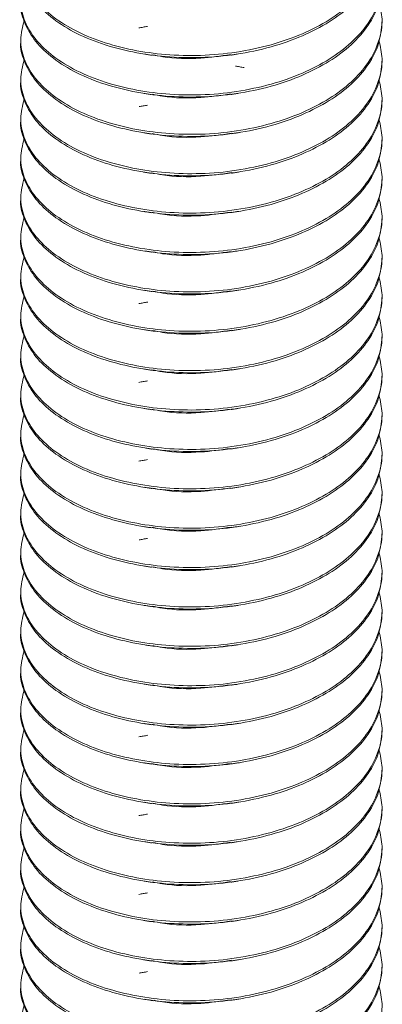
# Model space of a CAD drawing. Header units: millimetres. Extents: x 0 to 420, y 0 to 297.
# Tile 12 of 14: x 211.31 to 217.33, y 148.26 to 164.59. Entities that reach past the tile are written whole.
import ezdxf

# ---------------------------------------------------------------- set-up
doc = ezdxf.new("R2010")
doc.units = ezdxf.units.MM

msp = doc.modelspace()

# ---------------------------------------------------------------- linework, layer by layer
at = {"color": 7, "linetype": 'Continuous', "lineweight": 15}
for p, q in [((217.327, 164.559), (217.327, 164.593)), ((211.327, 164.266), (211.327, 164.232)), ((217.327, 163.905), (217.327, 163.94)), ((211.327, 163.613), (211.327, 163.579)), ((217.327, 163.252), (217.327, 163.287)), ((211.327, 162.96), (211.327, 162.925)), ((217.327, 162.599), (217.327, 162.633)), ((211.327, 162.307), (211.327, 162.272)), ((217.327, 161.946), (217.327, 161.98)), ((211.327, 161.653), (211.327, 161.619)), ((217.327, 161.292), (217.327, 161.327)), ((211.327, 161), (211.327, 160.966)), ((217.327, 160.639), (217.327, 160.674)), ((211.327, 160.347), (211.327, 160.313)), ((217.327, 159.986), (217.327, 160.02)), ((211.327, 159.694), (211.327, 159.659)), ((217.327, 159.333), (217.327, 159.367)), ((211.327, 159.041), (211.327, 159.006)), ((217.327, 158.679), (217.327, 158.714)), ((211.327, 158.387), (211.327, 158.353)), ((217.327, 158.026), (217.327, 158.061)), ((211.327, 157.734), (211.327, 157.7)), ((217.327, 157.373), (217.327, 157.407)), ((211.327, 157.081), (211.327, 157.046)), ((217.327, 156.72), (217.327, 156.754)), ((211.327, 156.428), (211.327, 156.393)), ((217.327, 156.067), (217.327, 156.101)), ((211.327, 155.774), (211.327, 155.74)), ((217.327, 155.413), (217.327, 155.448)), ((211.327, 155.121), (211.327, 155.087)), ((217.327, 154.76), (217.327, 154.795)), ((211.327, 154.468), (211.327, 154.433)), ((217.327, 154.107), (217.327, 154.141)), ((211.327, 153.815), (211.327, 153.78)), ((217.327, 153.454), (217.327, 153.488)), ((211.327, 153.161), (211.327, 153.127)), ((217.327, 152.8), (217.327, 152.835)), ((211.327, 152.508), (211.327, 152.474)), ((217.327, 152.147), (217.327, 152.182)), ((211.327, 151.855), (211.327, 151.82)), ((217.327, 151.494), (217.327, 151.528)), ((211.327, 151.202), (211.327, 151.167)), ((217.327, 150.841), (217.327, 150.875)), ((211.327, 150.549), (211.327, 150.514)), ((217.327, 150.187), (217.327, 150.222)), ((211.327, 149.895), (211.327, 149.861)), ((217.327, 149.534), (217.327, 149.569)), ((211.327, 149.242), (211.327, 149.208)), ((217.327, 148.881), (217.327, 148.915)), ((211.327, 148.589), (211.327, 148.554))]:
    msp.add_line(p, q, dxfattribs=at)
for points, knots in [([(217.277, 166.206), (217.3, 166.107), (217.351, 165.887), (217.288, 165.54), (217.116, 165.187), (216.833, 164.864), (216.462, 164.585), (216.011, 164.351), (215.489, 164.168), (214.913, 164.045), (214.319, 163.991), (213.735, 164.005), (213.177, 164.085), (212.656, 164.223), (212.192, 164.421), (211.812, 164.667), (211.536, 164.947), (211.369, 165.251), (211.303, 165.568), (211.357, 165.779), (211.384, 165.885)], [0, 0, 0, 0, 0.0467771, 0.1036968, 0.160998, 0.2175411, 0.2722735, 0.3270059, 0.3835489, 0.4408502, 0.4977698, 0.5532124, 0.6074375, 0.6634861, 0.7206596, 0.7778331, 0.8338817, 0.8881067, 0.9435493, 1, 1, 1, 1]), ([(217.326, 165.865), (217.316, 165.746), (217.294, 165.503), (217.114, 165.152), (216.834, 164.829), (216.462, 164.55), (216.011, 164.317), (215.489, 164.133), (214.913, 164.01), (214.319, 163.956), (213.735, 163.971), (213.177, 164.05), (212.656, 164.189), (212.192, 164.386), (211.813, 164.633), (211.534, 164.913), (211.376, 165.217), (211.309, 165.429), (211.328, 165.536), (211.329, 165.538)], [0, 0, 0, 0, 0.062023, 0.125921, 0.188973, 0.250005, 0.311038, 0.37409, 0.437987, 0.501458, 0.563283, 0.62375, 0.68625, 0.750005, 0.81376, 0.87626, 0.936727, 0.998552, 1, 1, 1, 1]), ([(217.277, 165.553), (217.3, 165.454), (217.351, 165.234), (217.288, 164.887), (217.116, 164.533), (216.833, 164.211), (216.462, 163.932), (216.011, 163.698), (215.489, 163.514), (214.913, 163.392), (214.319, 163.337), (213.735, 163.352), (213.177, 163.431), (212.656, 163.57), (212.192, 163.768), (211.812, 164.014), (211.536, 164.294), (211.369, 164.598), (211.303, 164.915), (211.357, 165.125), (211.384, 165.231)], [0, 0, 0, 0, 0.046777, 0.103697, 0.160998, 0.217541, 0.272273, 0.327006, 0.383549, 0.44085, 0.49777, 0.553212, 0.607437, 0.663486, 0.72066, 0.777833, 0.833882, 0.888107, 0.943549, 1, 1, 1, 1]), ([(217.326, 165.212), (217.316, 165.092), (217.294, 164.85), (217.114, 164.499), (216.834, 164.176), (216.462, 163.897), (216.011, 163.664), (215.489, 163.48), (214.913, 163.357), (214.319, 163.303), (213.735, 163.317), (213.177, 163.397), (212.656, 163.535), (212.192, 163.733), (211.813, 163.98), (211.534, 164.26), (211.376, 164.563), (211.309, 164.776), (211.328, 164.883), (211.329, 164.885)], [0, 0, 0, 0, 0.062023, 0.125921, 0.188973, 0.250005, 0.311038, 0.37409, 0.437987, 0.501458, 0.563283, 0.62375, 0.68625, 0.750005, 0.81376, 0.87626, 0.936727, 0.998552, 1, 1, 1, 1]), ([(217.277, 164.9), (217.3, 164.801), (217.351, 164.581), (217.288, 164.234), (217.116, 163.88), (216.833, 163.557), (216.462, 163.278), (216.011, 163.045), (215.489, 162.861), (214.913, 162.738), (214.319, 162.684), (213.735, 162.699), (213.177, 162.778), (212.656, 162.917), (212.192, 163.114), (211.812, 163.361), (211.536, 163.641), (211.369, 163.945), (211.303, 164.262), (211.357, 164.472), (211.384, 164.578)], [0, 0, 0, 0, 0.046777, 0.103697, 0.160998, 0.217541, 0.272273, 0.327006, 0.383549, 0.44085, 0.49777, 0.553212, 0.607437, 0.663486, 0.72066, 0.777833, 0.833882, 0.888107, 0.943549, 1, 1, 1, 1]), ([(217.326, 164.559), (217.316, 164.439), (217.294, 164.197), (217.114, 163.845), (216.834, 163.523), (216.462, 163.244), (216.011, 163.01), (215.489, 162.827), (214.913, 162.704), (214.319, 162.65), (213.735, 162.664), (213.177, 162.744), (212.656, 162.882), (212.192, 163.08), (211.813, 163.326), (211.534, 163.607), (211.376, 163.91), (211.309, 164.122), (211.328, 164.229), (211.329, 164.232)], [0, 0, 0, 0, 0.062023, 0.125921, 0.188973, 0.250005, 0.311038, 0.37409, 0.437987, 0.501458, 0.563283, 0.62375, 0.68625, 0.750005, 0.81376, 0.87626, 0.936727, 0.998552, 1, 1, 1, 1]), ([(213.433, 164.483), (213.409, 164.479), (213.359, 164.47), (213.313, 164.462), (213.29, 164.458)], [0, 0, 0, 0, 0.499901, 1, 1, 1, 1]), ([(217.277, 164.247), (217.3, 164.147), (217.351, 163.927), (217.288, 163.58), (217.116, 163.227), (216.833, 162.904), (216.462, 162.625), (216.011, 162.392), (215.489, 162.208), (214.913, 162.085), (214.319, 162.031), (213.735, 162.046), (213.177, 162.125), (212.656, 162.264), (212.192, 162.461), (211.812, 162.708), (211.536, 162.988), (211.369, 163.292), (211.303, 163.608), (211.357, 163.819), (211.384, 163.925)], [0, 0, 0, 0, 0.046777, 0.103697, 0.160998, 0.217541, 0.272273, 0.327006, 0.383549, 0.44085, 0.49777, 0.553212, 0.607437, 0.663486, 0.72066, 0.777833, 0.833882, 0.888107, 0.943549, 1, 1, 1, 1]), ([(213.387, 164.023), (213.408, 164.02), (213.451, 164.013), (213.491, 164.007), (213.512, 164.003)], [0, 0, 0, 0, 0.484156, 1, 1, 1, 1]), ([(214.813, 164.015), (214.648, 163.992), (214.274, 163.938), (213.823, 163.948), (213.574, 164), (213.519, 164.012)], [0, 0, 0, 0, 0.3803326, 0.8642864, 1, 1, 1, 1]), ([(214.814, 164.006), (214.834, 164.009), (214.874, 164.016), (214.917, 164.023), (214.938, 164.026)], [0, 0, 0, 0, 0.499974, 1, 1, 1, 1]), ([(217.326, 163.905), (217.316, 163.786), (217.294, 163.543), (217.114, 163.192), (216.834, 162.87), (216.462, 162.591), (216.011, 162.357), (215.489, 162.173), (214.913, 162.051), (214.319, 161.997), (213.735, 162.011), (213.177, 162.09), (212.656, 162.229), (212.192, 162.427), (211.813, 162.673), (211.534, 162.953), (211.376, 163.257), (211.309, 163.469), (211.328, 163.576), (211.329, 163.579)], [0, 0, 0, 0, 0.0620235, 0.1259208, 0.1889725, 0.2500052, 0.3110378, 0.3740896, 0.4379868, 0.5014585, 0.5632831, 0.62375, 0.6862504, 0.7500052, 0.8137599, 0.8762603, 0.9367272, 0.9985518, 1, 1, 1, 1]), ([(215.038, 163.8), (215.013, 163.804), (214.964, 163.813), (214.917, 163.821), (214.894, 163.825)], [0, 0, 0, 0, 0.500033, 1, 1, 1, 1]), ([(217.277, 163.594), (217.3, 163.494), (217.351, 163.274), (217.288, 162.927), (217.116, 162.574), (216.833, 162.251), (216.462, 161.972), (216.011, 161.738), (215.489, 161.555), (214.913, 161.432), (214.319, 161.378), (213.735, 161.392), (213.177, 161.472), (212.656, 161.61), (212.192, 161.808), (211.812, 162.054), (211.536, 162.335), (211.369, 162.638), (211.303, 162.955), (211.357, 163.166), (211.384, 163.272)], [0, 0, 0, 0, 0.046777, 0.103697, 0.160998, 0.217541, 0.272273, 0.327006, 0.383549, 0.44085, 0.49777, 0.553212, 0.607437, 0.663486, 0.72066, 0.777833, 0.833882, 0.888107, 0.943549, 1, 1, 1, 1]), ([(213.376, 163.372), (213.398, 163.368), (213.441, 163.361), (213.488, 163.354), (213.511, 163.35)], [0, 0, 0, 0, 0.500062, 1, 1, 1, 1]), ([(214.813, 163.362), (214.648, 163.339), (214.274, 163.285), (213.823, 163.295), (213.573, 163.347), (213.518, 163.359)], [0, 0, 0, 0, 0.380174, 0.863598, 1, 1, 1, 1]), ([(214.814, 163.353), (214.836, 163.356), (214.879, 163.363), (214.926, 163.371), (214.949, 163.375)], [0, 0, 0, 0, 0.499944, 1, 1, 1, 1]), ([(217.326, 163.252), (217.316, 163.133), (217.294, 162.89), (217.114, 162.539), (216.834, 162.216), (216.462, 161.937), (216.011, 161.704), (215.489, 161.52), (214.913, 161.397), (214.319, 161.343), (213.735, 161.358), (213.177, 161.437), (212.656, 161.576), (212.192, 161.773), (211.813, 162.02), (211.534, 162.3), (211.376, 162.604), (211.309, 162.816), (211.328, 162.923), (211.329, 162.925)], [0, 0, 0, 0, 0.062023, 0.125921, 0.188973, 0.250005, 0.311038, 0.37409, 0.437987, 0.501458, 0.563283, 0.62375, 0.68625, 0.750005, 0.81376, 0.87626, 0.936727, 0.998552, 1, 1, 1, 1]), ([(213.433, 163.177), (213.409, 163.172), (213.36, 163.164), (213.315, 163.156), (213.292, 163.152)], [0, 0, 0, 0, 0.499894, 1, 1, 1, 1]), ([(217.277, 162.94), (217.3, 162.841), (217.351, 162.621), (217.288, 162.274), (217.116, 161.92), (216.833, 161.598), (216.462, 161.319), (216.011, 161.085), (215.489, 160.901), (214.913, 160.779), (214.319, 160.725), (213.735, 160.739), (213.177, 160.818), (212.656, 160.957), (212.192, 161.155), (211.812, 161.401), (211.536, 161.681), (211.369, 161.985), (211.303, 162.302), (211.357, 162.512), (211.384, 162.618)], [0, 0, 0, 0, 0.046777, 0.103697, 0.160998, 0.217541, 0.272273, 0.327006, 0.383549, 0.44085, 0.49777, 0.553212, 0.607437, 0.663486, 0.72066, 0.777833, 0.833882, 0.888107, 0.943549, 1, 1, 1, 1]), ([(213.369, 162.72), (213.391, 162.716), (213.434, 162.709), (213.48, 162.702), (213.503, 162.698)], [0, 0, 0, 0, 0.50007, 1, 1, 1, 1]), ([(214.824, 162.71), (214.656, 162.686), (214.278, 162.632), (213.82, 162.642), (213.568, 162.695), (213.511, 162.707)], [0, 0, 0, 0, 0.383022, 0.85957, 1, 1, 1, 1]), ([(214.825, 162.701), (214.847, 162.705), (214.89, 162.712), (214.935, 162.719), (214.958, 162.723)], [0, 0, 0, 0, 0.499955, 1, 1, 1, 1]), ([(217.326, 162.599), (217.316, 162.479), (217.294, 162.237), (217.114, 161.886), (216.834, 161.563), (216.462, 161.284), (216.011, 161.051), (215.489, 160.867), (214.913, 160.744), (214.319, 160.69), (213.735, 160.705), (213.177, 160.784), (212.656, 160.923), (212.192, 161.12), (211.813, 161.367), (211.534, 161.647), (211.376, 161.95), (211.309, 162.163), (211.328, 162.27), (211.329, 162.272)], [0, 0, 0, 0, 0.0620235, 0.1259208, 0.1889725, 0.2500052, 0.3110378, 0.3740896, 0.4379868, 0.5014585, 0.5632831, 0.62375, 0.6862504, 0.7500052, 0.8137599, 0.8762603, 0.9367272, 0.9985518, 1, 1, 1, 1]), ([(217.277, 162.287), (217.3, 162.188), (217.351, 161.968), (217.288, 161.621), (217.116, 161.267), (216.833, 160.944), (216.462, 160.665), (216.011, 160.432), (215.489, 160.248), (214.913, 160.125), (214.319, 160.071), (213.735, 160.086), (213.177, 160.165), (212.656, 160.304), (212.192, 160.501), (211.812, 160.748), (211.536, 161.028), (211.369, 161.332), (211.303, 161.649), (211.357, 161.859), (211.384, 161.965)], [0, 0, 0, 0, 0.046777, 0.103697, 0.160998, 0.217541, 0.272273, 0.327006, 0.383549, 0.44085, 0.49777, 0.553212, 0.607437, 0.663486, 0.72066, 0.777833, 0.833882, 0.888107, 0.943549, 1, 1, 1, 1]), ([(213.367, 162.067), (213.388, 162.064), (213.431, 162.057), (213.476, 162.049), (213.499, 162.046)], [0, 0, 0, 0, 0.500081, 1, 1, 1, 1]), ([(214.826, 162.057), (214.657, 162.033), (214.279, 161.978), (213.819, 161.989), (213.565, 162.042), (213.507, 162.054)], [0, 0, 0, 0, 0.38283, 0.857012, 1, 1, 1, 1]), ([(214.827, 162.048), (214.848, 162.052), (214.891, 162.059), (214.936, 162.066), (214.958, 162.07)], [0, 0, 0, 0, 0.499963, 1, 1, 1, 1]), ([(217.326, 161.946), (217.316, 161.826), (217.294, 161.584), (217.114, 161.233), (216.834, 160.91), (216.462, 160.631), (216.011, 160.397), (215.489, 160.214), (214.913, 160.091), (214.319, 160.037), (213.735, 160.051), (213.177, 160.131), (212.656, 160.269), (212.192, 160.467), (211.813, 160.713), (211.534, 160.994), (211.376, 161.297), (211.309, 161.51), (211.328, 161.616), (211.329, 161.619)], [0, 0, 0, 0, 0.062023, 0.125921, 0.188973, 0.250005, 0.311038, 0.37409, 0.437987, 0.501458, 0.563283, 0.62375, 0.68625, 0.750005, 0.81376, 0.87626, 0.936727, 0.998552, 1, 1, 1, 1]), ([(217.277, 161.634), (217.3, 161.535), (217.351, 161.314), (217.288, 160.967), (217.116, 160.614), (216.833, 160.291), (216.462, 160.012), (216.011, 159.779), (215.489, 159.595), (214.913, 159.472), (214.319, 159.418), (213.735, 159.433), (213.177, 159.512), (212.656, 159.651), (212.192, 159.848), (211.812, 160.095), (211.536, 160.375), (211.369, 160.679), (211.303, 160.996), (211.357, 161.206), (211.384, 161.312)], [0, 0, 0, 0, 0.0467771, 0.1036968, 0.160998, 0.2175411, 0.2722735, 0.3270059, 0.3835489, 0.4408502, 0.4977698, 0.5532124, 0.6074375, 0.6634861, 0.7206596, 0.7778331, 0.8338817, 0.8881067, 0.9435493, 1, 1, 1, 1]), ([(213.374, 161.413), (213.394, 161.409), (213.435, 161.403), (213.479, 161.396), (213.501, 161.392)], [0, 0, 0, 0, 0.5001046, 1, 1, 1, 1]), ([(214.822, 161.404), (214.654, 161.379), (214.277, 161.325), (213.819, 161.336), (213.566, 161.389), (213.508, 161.401)], [0, 0, 0, 0, 0.38129, 0.857547, 1, 1, 1, 1]), ([(214.823, 161.395), (214.844, 161.398), (214.885, 161.405), (214.929, 161.412), (214.951, 161.415)], [0, 0, 0, 0, 0.49997, 1, 1, 1, 1]), ([(217.326, 161.292), (217.316, 161.173), (217.294, 160.931), (217.114, 160.579), (216.834, 160.257), (216.462, 159.978), (216.011, 159.744), (215.489, 159.56), (214.913, 159.438), (214.319, 159.384), (213.735, 159.398), (213.177, 159.477), (212.656, 159.616), (212.192, 159.814), (211.813, 160.06), (211.534, 160.34), (211.376, 160.644), (211.309, 160.856), (211.328, 160.963), (211.329, 160.966)], [0, 0, 0, 0, 0.062023, 0.125921, 0.188973, 0.250005, 0.311038, 0.37409, 0.437987, 0.501458, 0.563283, 0.62375, 0.68625, 0.750005, 0.81376, 0.87626, 0.936727, 0.998552, 1, 1, 1, 1]), ([(217.277, 160.981), (217.3, 160.881), (217.351, 160.661), (217.288, 160.314), (217.116, 159.961), (216.833, 159.638), (216.462, 159.359), (216.011, 159.125), (215.489, 158.942), (214.913, 158.819), (214.319, 158.765), (213.735, 158.779), (213.177, 158.859), (212.656, 158.997), (212.192, 159.195), (211.812, 159.441), (211.536, 159.722), (211.369, 160.026), (211.303, 160.342), (211.357, 160.553), (211.384, 160.659)], [0, 0, 0, 0, 0.046777, 0.103697, 0.160998, 0.217541, 0.272273, 0.327006, 0.383549, 0.44085, 0.49777, 0.553212, 0.607437, 0.663486, 0.72066, 0.777833, 0.833882, 0.888107, 0.943549, 1, 1, 1, 1]), ([(213.387, 160.757), (213.409, 160.754), (213.451, 160.747), (213.492, 160.74), (213.512, 160.737)], [0, 0, 0, 0, 0.492356, 1, 1, 1, 1]), ([(214.813, 160.749), (214.648, 160.726), (214.274, 160.672), (213.823, 160.682), (213.574, 160.734), (213.519, 160.746)], [0, 0, 0, 0, 0.380332, 0.864381, 1, 1, 1, 1]), ([(214.814, 160.74), (214.834, 160.743), (214.874, 160.75), (214.916, 160.757), (214.937, 160.76)], [0, 0, 0, 0, 0.499974, 1, 1, 1, 1]), ([(217.326, 160.639), (217.316, 160.52), (217.294, 160.277), (217.114, 159.926), (216.834, 159.603), (216.462, 159.324), (216.011, 159.091), (215.489, 158.907), (214.913, 158.785), (214.319, 158.73), (213.735, 158.745), (213.177, 158.824), (212.656, 158.963), (212.192, 159.16), (211.813, 159.407), (211.534, 159.687), (211.376, 159.991), (211.309, 160.203), (211.328, 160.31), (211.329, 160.312)], [0, 0, 0, 0, 0.0620235, 0.1259208, 0.1889725, 0.2500052, 0.3110378, 0.3740896, 0.4379868, 0.5014585, 0.5632831, 0.62375, 0.6862504, 0.7500052, 0.8137599, 0.8762603, 0.9367272, 0.9985518, 1, 1, 1, 1]), ([(217.277, 160.327), (217.3, 160.228), (217.351, 160.008), (217.288, 159.661), (217.116, 159.307), (216.833, 158.985), (216.462, 158.706), (216.011, 158.472), (215.489, 158.289), (214.913, 158.166), (214.319, 158.112), (213.735, 158.126), (213.177, 158.205), (212.656, 158.344), (212.192, 158.542), (211.812, 158.788), (211.536, 159.068), (211.369, 159.372), (211.303, 159.689), (211.357, 159.899), (211.384, 160.006)], [0, 0, 0, 0, 0.046777, 0.103697, 0.160998, 0.217541, 0.272273, 0.327006, 0.383549, 0.44085, 0.49777, 0.553212, 0.607437, 0.663486, 0.72066, 0.777833, 0.833882, 0.888107, 0.943549, 1, 1, 1, 1]), ([(213.376, 160.106), (213.398, 160.102), (213.441, 160.095), (213.488, 160.088), (213.511, 160.084)], [0, 0, 0, 0, 0.500062, 1, 1, 1, 1]), ([(214.812, 160.096), (214.648, 160.072), (214.274, 160.019), (213.823, 160.029), (213.573, 160.081), (213.518, 160.093)], [0, 0, 0, 0, 0.379865, 0.86348, 1, 1, 1, 1]), ([(214.814, 160.087), (214.835, 160.09), (214.879, 160.097), (214.925, 160.105), (214.948, 160.108)], [0, 0, 0, 0, 0.499945, 1, 1, 1, 1]), ([(217.326, 159.986), (217.316, 159.867), (217.294, 159.624), (217.114, 159.273), (216.834, 158.95), (216.462, 158.671), (216.011, 158.438), (215.489, 158.254), (214.913, 158.131), (214.319, 158.077), (213.735, 158.092), (213.177, 158.171), (212.656, 158.31), (212.192, 158.507), (211.813, 158.754), (211.534, 159.034), (211.376, 159.338), (211.309, 159.55), (211.328, 159.657), (211.329, 159.659)], [0, 0, 0, 0, 0.0620235, 0.1259208, 0.1889725, 0.2500052, 0.3110378, 0.3740896, 0.4379868, 0.5014585, 0.5632831, 0.62375, 0.6862504, 0.7500052, 0.8137599, 0.8762603, 0.9367272, 0.9985518, 1, 1, 1, 1]), ([(213.437, 159.911), (213.412, 159.907), (213.361, 159.898), (213.314, 159.89), (213.291, 159.885)], [0, 0, 0, 0, 0.499917, 1, 1, 1, 1]), ([(217.277, 159.674), (217.3, 159.575), (217.351, 159.355), (217.288, 159.008), (217.116, 158.654), (216.833, 158.332), (216.462, 158.052), (216.011, 157.819), (215.489, 157.635), (214.913, 157.513), (214.319, 157.458), (213.735, 157.473), (213.177, 157.552), (212.656, 157.691), (212.192, 157.888), (211.812, 158.135), (211.536, 158.415), (211.369, 158.719), (211.303, 159.036), (211.357, 159.246), (211.384, 159.352)], [0, 0, 0, 0, 0.046777, 0.103697, 0.160998, 0.217541, 0.272273, 0.327006, 0.383549, 0.44085, 0.49777, 0.553212, 0.607437, 0.663486, 0.72066, 0.777833, 0.833882, 0.888107, 0.943549, 1, 1, 1, 1]), ([(213.369, 159.454), (213.391, 159.45), (213.434, 159.443), (213.48, 159.436), (213.503, 159.432)], [0, 0, 0, 0, 0.50007, 1, 1, 1, 1]), ([(214.824, 159.444), (214.656, 159.42), (214.278, 159.365), (213.82, 159.376), (213.568, 159.429), (213.511, 159.441)], [0, 0, 0, 0, 0.38303, 0.85954, 1, 1, 1, 1]), ([(214.825, 159.435), (214.847, 159.439), (214.89, 159.446), (214.935, 159.453), (214.958, 159.457)], [0, 0, 0, 0, 0.499955, 1, 1, 1, 1]), ([(217.326, 159.333), (217.316, 159.213), (217.294, 158.971), (217.114, 158.62), (216.834, 158.297), (216.462, 158.018), (216.011, 157.784), (215.489, 157.601), (214.913, 157.478), (214.319, 157.424), (213.735, 157.438), (213.177, 157.518), (212.656, 157.656), (212.192, 157.854), (211.813, 158.1), (211.534, 158.381), (211.376, 158.684), (211.309, 158.897), (211.328, 159.004), (211.329, 159.006)], [0, 0, 0, 0, 0.062023, 0.125921, 0.188973, 0.250005, 0.311038, 0.37409, 0.437987, 0.501458, 0.563283, 0.62375, 0.68625, 0.750005, 0.81376, 0.87626, 0.936727, 0.998552, 1, 1, 1, 1]), ([(217.277, 159.021), (217.3, 158.922), (217.351, 158.702), (217.288, 158.355), (217.116, 158.001), (216.833, 157.678), (216.462, 157.399), (216.011, 157.166), (215.489, 156.982), (214.913, 156.859), (214.319, 156.805), (213.735, 156.82), (213.177, 156.899), (212.656, 157.038), (212.192, 157.235), (211.812, 157.482), (211.536, 157.762), (211.369, 158.066), (211.303, 158.383), (211.357, 158.593), (211.384, 158.699)], [0, 0, 0, 0, 0.046777, 0.103697, 0.160998, 0.217541, 0.272273, 0.327006, 0.383549, 0.44085, 0.49777, 0.553212, 0.607437, 0.663486, 0.72066, 0.777833, 0.833882, 0.888107, 0.943549, 1, 1, 1, 1]), ([(213.367, 158.801), (213.388, 158.797), (213.431, 158.791), (213.476, 158.783), (213.499, 158.779)], [0, 0, 0, 0, 0.500082, 1, 1, 1, 1]), ([(214.826, 158.791), (214.657, 158.767), (214.279, 158.712), (213.819, 158.723), (213.565, 158.776), (213.507, 158.788)], [0, 0, 0, 0, 0.3828203, 0.8569986, 1, 1, 1, 1]), ([(214.827, 158.782), (214.848, 158.786), (214.891, 158.793), (214.936, 158.8), (214.958, 158.803)], [0, 0, 0, 0, 0.499963, 1, 1, 1, 1]), ([(217.326, 158.68), (217.316, 158.56), (217.294, 158.318), (217.114, 157.966), (216.834, 157.644), (216.462, 157.365), (216.011, 157.131), (215.489, 156.948), (214.913, 156.825), (214.319, 156.771), (213.735, 156.785), (213.177, 156.865), (212.656, 157.003), (212.192, 157.201), (211.813, 157.447), (211.534, 157.727), (211.376, 158.031), (211.309, 158.243), (211.328, 158.35), (211.329, 158.353)], [0, 0, 0, 0, 0.062023, 0.125921, 0.188973, 0.250005, 0.311038, 0.37409, 0.437987, 0.501458, 0.563283, 0.62375, 0.68625, 0.750005, 0.81376, 0.87626, 0.936727, 0.998552, 1, 1, 1, 1]), ([(213.434, 158.604), (213.409, 158.6), (213.36, 158.591), (213.313, 158.583), (213.29, 158.579)], [0, 0, 0, 0, 0.49991, 1, 1, 1, 1]), ([(217.277, 158.368), (217.3, 158.268), (217.351, 158.048), (217.288, 157.701), (217.116, 157.348), (216.833, 157.025), (216.462, 156.746), (216.011, 156.513), (215.489, 156.329), (214.913, 156.206), (214.319, 156.152), (213.735, 156.166), (213.177, 156.246), (212.656, 156.384), (212.192, 156.582), (211.812, 156.828), (211.536, 157.109), (211.369, 157.413), (211.303, 157.729), (211.357, 157.94), (211.384, 158.046)], [0, 0, 0, 0, 0.046777, 0.103697, 0.160998, 0.217541, 0.272273, 0.327006, 0.383549, 0.44085, 0.49777, 0.553212, 0.607437, 0.663486, 0.72066, 0.777833, 0.833882, 0.888107, 0.943549, 1, 1, 1, 1]), ([(213.375, 158.146), (213.395, 158.143), (213.435, 158.137), (213.479, 158.13), (213.501, 158.126)], [0, 0, 0, 0, 0.500105, 1, 1, 1, 1]), ([(214.822, 158.137), (214.654, 158.113), (214.277, 158.059), (213.819, 158.069), (213.566, 158.123), (213.508, 158.135)], [0, 0, 0, 0, 0.381277, 0.857572, 1, 1, 1, 1]), ([(214.823, 158.128), (214.844, 158.132), (214.885, 158.139), (214.929, 158.146), (214.95, 158.149)], [0, 0, 0, 0, 0.49997, 1, 1, 1, 1]), ([(217.326, 158.026), (217.316, 157.907), (217.294, 157.664), (217.114, 157.313), (216.834, 156.991), (216.462, 156.711), (216.011, 156.478), (215.489, 156.294), (214.913, 156.172), (214.319, 156.117), (213.735, 156.132), (213.177, 156.211), (212.656, 156.35), (212.192, 156.547), (211.813, 156.794), (211.534, 157.074), (211.376, 157.378), (211.309, 157.59), (211.328, 157.697), (211.329, 157.7)], [0, 0, 0, 0, 0.0620235, 0.1259208, 0.1889725, 0.2500052, 0.3110378, 0.3740896, 0.4379868, 0.5014585, 0.5632831, 0.62375, 0.6862504, 0.7500052, 0.8137599, 0.8762603, 0.9367272, 0.9985518, 1, 1, 1, 1]), ([(217.277, 157.714), (217.3, 157.615), (217.351, 157.395), (217.288, 157.048), (217.116, 156.695), (216.833, 156.372), (216.462, 156.093), (216.011, 155.859), (215.489, 155.676), (214.913, 155.553), (214.319, 155.499), (213.735, 155.513), (213.177, 155.593), (212.656, 155.731), (212.192, 155.929), (211.812, 156.175), (211.536, 156.455), (211.369, 156.759), (211.303, 157.076), (211.357, 157.286), (211.384, 157.393)], [0, 0, 0, 0, 0.0467771, 0.1036968, 0.160998, 0.2175411, 0.2722735, 0.3270059, 0.3835489, 0.4408502, 0.4977698, 0.5532124, 0.6074375, 0.6634861, 0.7206596, 0.7778331, 0.8338817, 0.8881067, 0.9435493, 1, 1, 1, 1]), ([(213.387, 157.491), (213.409, 157.488), (213.452, 157.481), (213.492, 157.474), (213.512, 157.471)], [0, 0, 0, 0, 0.5004533, 1, 1, 1, 1]), ([(214.812, 157.483), (214.648, 157.459), (214.274, 157.406), (213.823, 157.416), (213.574, 157.468), (213.519, 157.479)], [0, 0, 0, 0, 0.380333, 0.864481, 1, 1, 1, 1]), ([(214.814, 157.474), (214.834, 157.477), (214.874, 157.484), (214.916, 157.49), (214.937, 157.494)], [0, 0, 0, 0, 0.499974, 1, 1, 1, 1]), ([(217.326, 157.373), (217.316, 157.254), (217.294, 157.011), (217.114, 156.66), (216.834, 156.337), (216.462, 156.058), (216.011, 155.825), (215.489, 155.641), (214.913, 155.518), (214.319, 155.464), (213.735, 155.479), (213.177, 155.558), (212.656, 155.697), (212.192, 155.894), (211.813, 156.141), (211.534, 156.421), (211.376, 156.725), (211.309, 156.937), (211.328, 157.044), (211.329, 157.046)], [0, 0, 0, 0, 0.062023, 0.125921, 0.188973, 0.250005, 0.311038, 0.37409, 0.437987, 0.501458, 0.563283, 0.62375, 0.68625, 0.750005, 0.81376, 0.87626, 0.936727, 0.998552, 1, 1, 1, 1]), ([(213.433, 157.297), (213.409, 157.293), (213.359, 157.284), (213.313, 157.276), (213.29, 157.272)], [0, 0, 0, 0, 0.4999, 1, 1, 1, 1]), ([(217.277, 157.061), (217.3, 156.962), (217.351, 156.742), (217.288, 156.395), (217.116, 156.041), (216.833, 155.719), (216.462, 155.44), (216.011, 155.206), (215.489, 155.022), (214.913, 154.9), (214.319, 154.845), (213.735, 154.86), (213.177, 154.939), (212.656, 155.078), (212.192, 155.276), (211.812, 155.522), (211.536, 155.802), (211.369, 156.106), (211.303, 156.423), (211.357, 156.633), (211.384, 156.739)], [0, 0, 0, 0, 0.046777, 0.103697, 0.160998, 0.217541, 0.272273, 0.327006, 0.383549, 0.44085, 0.49777, 0.553212, 0.607437, 0.663486, 0.72066, 0.777833, 0.833882, 0.888107, 0.943549, 1, 1, 1, 1]), ([(213.376, 156.84), (213.398, 156.836), (213.441, 156.829), (213.488, 156.822), (213.511, 156.818)], [0, 0, 0, 0, 0.500062, 1, 1, 1, 1]), ([(214.813, 156.83), (214.649, 156.806), (214.274, 156.752), (213.823, 156.763), (213.573, 156.815), (213.518, 156.826)], [0, 0, 0, 0, 0.380247, 0.863515, 1, 1, 1, 1]), ([(214.814, 156.821), (214.836, 156.824), (214.88, 156.831), (214.926, 156.839), (214.949, 156.842)], [0, 0, 0, 0, 0.4999441, 1, 1, 1, 1]), ([(217.326, 156.72), (217.316, 156.6), (217.294, 156.358), (217.114, 156.007), (216.834, 155.684), (216.462, 155.405), (216.011, 155.172), (215.489, 154.988), (214.913, 154.865), (214.319, 154.811), (213.735, 154.825), (213.177, 154.905), (212.656, 155.043), (212.192, 155.241), (211.813, 155.487), (211.534, 155.768), (211.376, 156.071), (211.309, 156.284), (211.328, 156.391), (211.329, 156.393)], [0, 0, 0, 0, 0.062023, 0.125921, 0.188973, 0.250005, 0.311038, 0.37409, 0.437987, 0.501458, 0.563283, 0.62375, 0.68625, 0.750005, 0.81376, 0.87626, 0.936727, 0.998552, 1, 1, 1, 1]), ([(217.277, 156.408), (217.3, 156.309), (217.351, 156.089), (217.288, 155.742), (217.116, 155.388), (216.833, 155.065), (216.462, 154.786), (216.011, 154.553), (215.489, 154.369), (214.913, 154.246), (214.319, 154.192), (213.735, 154.207), (213.177, 154.286), (212.656, 154.425), (212.192, 154.622), (211.812, 154.869), (211.536, 155.149), (211.369, 155.453), (211.303, 155.77), (211.357, 155.98), (211.384, 156.086)], [0, 0, 0, 0, 0.0467771, 0.1036968, 0.160998, 0.2175411, 0.2722735, 0.3270059, 0.3835489, 0.4408502, 0.4977698, 0.5532124, 0.6074375, 0.6634861, 0.7206596, 0.7778331, 0.8338817, 0.8881067, 0.9435493, 1, 1, 1, 1]), ([(213.369, 156.187), (213.391, 156.184), (213.434, 156.177), (213.48, 156.17), (213.503, 156.166)], [0, 0, 0, 0, 0.50007, 1, 1, 1, 1]), ([(214.824, 156.178), (214.656, 156.154), (214.278, 156.099), (213.82, 156.11), (213.568, 156.163), (213.51, 156.175)], [0, 0, 0, 0, 0.383037, 0.859509, 1, 1, 1, 1]), ([(214.825, 156.169), (214.847, 156.173), (214.89, 156.18), (214.935, 156.187), (214.958, 156.191)], [0, 0, 0, 0, 0.499955, 1, 1, 1, 1]), ([(217.326, 156.067), (217.316, 155.947), (217.294, 155.705), (217.114, 155.353), (216.834, 155.031), (216.462, 154.752), (216.011, 154.518), (215.489, 154.335), (214.913, 154.212), (214.319, 154.158), (213.735, 154.172), (213.177, 154.252), (212.656, 154.39), (212.192, 154.588), (211.813, 154.834), (211.534, 155.115), (211.376, 155.418), (211.309, 155.63), (211.328, 155.737), (211.329, 155.74)], [0, 0, 0, 0, 0.062023, 0.125921, 0.188973, 0.250005, 0.311038, 0.37409, 0.437987, 0.501458, 0.563283, 0.62375, 0.68625, 0.750005, 0.81376, 0.87626, 0.936727, 0.998552, 1, 1, 1, 1]), ([(213.434, 155.991), (213.409, 155.987), (213.36, 155.978), (213.315, 155.97), (213.292, 155.966)], [0, 0, 0, 0, 0.499892, 1, 1, 1, 1]), ([(217.277, 155.755), (217.3, 155.655), (217.351, 155.435), (217.288, 155.088), (217.116, 154.735), (216.833, 154.412), (216.462, 154.133), (216.011, 153.9), (215.489, 153.716), (214.913, 153.593), (214.319, 153.539), (213.735, 153.554), (213.177, 153.633), (212.656, 153.771), (212.192, 153.969), (211.812, 154.216), (211.536, 154.496), (211.369, 154.8), (211.303, 155.116), (211.357, 155.327), (211.384, 155.433)], [0, 0, 0, 0, 0.046777, 0.103697, 0.160998, 0.217541, 0.272273, 0.327006, 0.383549, 0.44085, 0.49777, 0.553212, 0.607437, 0.663486, 0.72066, 0.777833, 0.833882, 0.888107, 0.943549, 1, 1, 1, 1]), ([(213.367, 155.535), (213.388, 155.531), (213.431, 155.524), (213.476, 155.517), (213.499, 155.513)], [0, 0, 0, 0, 0.500081, 1, 1, 1, 1]), ([(214.826, 155.525), (214.657, 155.501), (214.279, 155.446), (213.819, 155.457), (213.565, 155.51), (213.506, 155.522)], [0, 0, 0, 0, 0.382809, 0.856984, 1, 1, 1, 1]), ([(214.827, 155.516), (214.848, 155.52), (214.891, 155.526), (214.936, 155.534), (214.958, 155.537)], [0, 0, 0, 0, 0.499964, 1, 1, 1, 1]), ([(217.326, 155.413), (217.316, 155.294), (217.294, 155.051), (217.114, 154.7), (216.834, 154.378), (216.462, 154.099), (216.011, 153.865), (215.489, 153.681), (214.913, 153.559), (214.319, 153.504), (213.735, 153.519), (213.177, 153.598), (212.656, 153.737), (212.192, 153.935), (211.813, 154.181), (211.534, 154.461), (211.376, 154.765), (211.309, 154.977), (211.328, 155.084), (211.329, 155.087)], [0, 0, 0, 0, 0.0620235, 0.1259208, 0.1889725, 0.2500052, 0.3110378, 0.3740896, 0.4379868, 0.5014585, 0.5632831, 0.62375, 0.6862504, 0.7500052, 0.8137599, 0.8762603, 0.9367272, 0.9985518, 1, 1, 1, 1]), ([(217.277, 155.101), (217.3, 155.002), (217.351, 154.782), (217.288, 154.435), (217.116, 154.082), (216.833, 153.759), (216.462, 153.48), (216.011, 153.246), (215.489, 153.063), (214.913, 152.94), (214.319, 152.886), (213.735, 152.9), (213.177, 152.98), (212.656, 153.118), (212.192, 153.316), (211.812, 153.562), (211.536, 153.843), (211.369, 154.146), (211.303, 154.463), (211.357, 154.674), (211.384, 154.78)], [0, 0, 0, 0, 0.046777, 0.103697, 0.160998, 0.217541, 0.272273, 0.327006, 0.383549, 0.44085, 0.49777, 0.553212, 0.607437, 0.663486, 0.72066, 0.777833, 0.833882, 0.888107, 0.943549, 1, 1, 1, 1]), ([(213.375, 154.88), (213.395, 154.877), (213.435, 154.87), (213.479, 154.863), (213.501, 154.86)], [0, 0, 0, 0, 0.500105, 1, 1, 1, 1]), ([(214.822, 154.871), (214.654, 154.847), (214.277, 154.793), (213.819, 154.803), (213.566, 154.856), (213.508, 154.869)], [0, 0, 0, 0, 0.381263, 0.857598, 1, 1, 1, 1]), ([(214.823, 154.862), (214.844, 154.866), (214.885, 154.872), (214.929, 154.879), (214.95, 154.883)], [0, 0, 0, 0, 0.49997, 1, 1, 1, 1]), ([(217.326, 154.76), (217.316, 154.641), (217.294, 154.398), (217.114, 154.047), (216.834, 153.724), (216.462, 153.445), (216.011, 153.212), (215.489, 153.028), (214.913, 152.905), (214.319, 152.851), (213.735, 152.866), (213.177, 152.945), (212.656, 153.084), (212.192, 153.281), (211.813, 153.528), (211.534, 153.808), (211.376, 154.112), (211.309, 154.324), (211.328, 154.431), (211.329, 154.433)], [0, 0, 0, 0, 0.0620235, 0.1259208, 0.1889725, 0.2500052, 0.3110378, 0.3740896, 0.4379868, 0.5014585, 0.5632831, 0.62375, 0.6862504, 0.7500052, 0.8137599, 0.8762603, 0.9367272, 0.9985518, 1, 1, 1, 1]), ([(217.277, 154.448), (217.3, 154.349), (217.351, 154.129), (217.288, 153.782), (217.116, 153.428), (216.833, 153.106), (216.462, 152.827), (216.011, 152.593), (215.489, 152.409), (214.913, 152.287), (214.319, 152.233), (213.735, 152.247), (213.177, 152.326), (212.656, 152.465), (212.192, 152.663), (211.812, 152.909), (211.536, 153.189), (211.369, 153.493), (211.303, 153.81), (211.357, 154.02), (211.384, 154.126)], [0, 0, 0, 0, 0.046777, 0.103697, 0.160998, 0.217541, 0.272273, 0.327006, 0.383549, 0.44085, 0.49777, 0.553212, 0.607437, 0.663486, 0.72066, 0.777833, 0.833882, 0.888107, 0.943549, 1, 1, 1, 1]), ([(213.387, 154.225), (213.409, 154.221), (213.452, 154.214), (213.492, 154.208), (213.512, 154.205)], [0, 0, 0, 0, 0.50845, 1, 1, 1, 1]), ([(214.812, 154.217), (214.648, 154.193), (214.274, 154.14), (213.823, 154.15), (213.574, 154.202), (213.519, 154.213)], [0, 0, 0, 0, 0.380332, 0.864576, 1, 1, 1, 1]), ([(214.814, 154.207), (214.834, 154.211), (214.874, 154.217), (214.916, 154.224), (214.937, 154.228)], [0, 0, 0, 0, 0.4999744, 1, 1, 1, 1]), ([(217.326, 154.107), (217.316, 153.987), (217.294, 153.745), (217.114, 153.394), (216.834, 153.071), (216.462, 152.792), (216.011, 152.559), (215.489, 152.375), (214.913, 152.252), (214.319, 152.198), (213.735, 152.213), (213.177, 152.292), (212.656, 152.431), (212.192, 152.628), (211.813, 152.875), (211.534, 153.155), (211.376, 153.458), (211.309, 153.671), (211.328, 153.778), (211.329, 153.78)], [0, 0, 0, 0, 0.062023, 0.125921, 0.188973, 0.250005, 0.311038, 0.37409, 0.437987, 0.501458, 0.563283, 0.62375, 0.68625, 0.750005, 0.81376, 0.87626, 0.936727, 0.998552, 1, 1, 1, 1]), ([(217.277, 153.795), (217.3, 153.696), (217.351, 153.476), (217.288, 153.129), (217.116, 152.775), (216.833, 152.452), (216.462, 152.173), (216.011, 151.94), (215.489, 151.756), (214.913, 151.633), (214.319, 151.579), (213.735, 151.594), (213.177, 151.673), (212.656, 151.812), (212.192, 152.009), (211.812, 152.256), (211.536, 152.536), (211.369, 152.84), (211.303, 153.157), (211.357, 153.367), (211.384, 153.473)], [0, 0, 0, 0, 0.046777, 0.103697, 0.160998, 0.217541, 0.272273, 0.327006, 0.383549, 0.44085, 0.49777, 0.553212, 0.607437, 0.663486, 0.72066, 0.777833, 0.833882, 0.888107, 0.943549, 1, 1, 1, 1]), ([(213.376, 153.573), (213.398, 153.57), (213.441, 153.563), (213.487, 153.555), (213.511, 153.552)], [0, 0, 0, 0, 0.500062, 1, 1, 1, 1]), ([(214.813, 153.564), (214.648, 153.54), (214.274, 153.486), (213.822, 153.497), (213.573, 153.549), (213.518, 153.56)], [0, 0, 0, 0, 0.379929, 0.863395, 1, 1, 1, 1]), ([(214.814, 153.554), (214.835, 153.558), (214.879, 153.565), (214.925, 153.572), (214.948, 153.576)], [0, 0, 0, 0, 0.499945, 1, 1, 1, 1]), ([(217.326, 153.454), (217.316, 153.334), (217.294, 153.092), (217.114, 152.741), (216.834, 152.418), (216.462, 152.139), (216.011, 151.905), (215.489, 151.722), (214.913, 151.599), (214.319, 151.545), (213.735, 151.559), (213.177, 151.639), (212.656, 151.777), (212.192, 151.975), (211.813, 152.221), (211.534, 152.502), (211.376, 152.805), (211.309, 153.018), (211.328, 153.124), (211.329, 153.127)], [0, 0, 0, 0, 0.062023, 0.125921, 0.188973, 0.250005, 0.311038, 0.37409, 0.437987, 0.501458, 0.563283, 0.62375, 0.68625, 0.750005, 0.81376, 0.87626, 0.936727, 0.998552, 1, 1, 1, 1]), ([(217.277, 153.142), (217.3, 153.043), (217.351, 152.822), (217.288, 152.475), (217.116, 152.122), (216.833, 151.799), (216.462, 151.52), (216.011, 151.287), (215.489, 151.103), (214.913, 150.98), (214.319, 150.926), (213.735, 150.941), (213.177, 151.02), (212.656, 151.159), (212.192, 151.356), (211.812, 151.603), (211.536, 151.883), (211.369, 152.187), (211.303, 152.503), (211.357, 152.714), (211.384, 152.82)], [0, 0, 0, 0, 0.0467771, 0.1036968, 0.160998, 0.2175411, 0.2722735, 0.3270059, 0.3835489, 0.4408502, 0.4977698, 0.5532124, 0.6074375, 0.6634861, 0.7206596, 0.7778331, 0.8338817, 0.8881067, 0.9435493, 1, 1, 1, 1]), ([(213.369, 152.921), (213.391, 152.918), (213.434, 152.911), (213.48, 152.903), (213.503, 152.9)], [0, 0, 0, 0, 0.50007, 1, 1, 1, 1]), ([(214.824, 152.912), (214.656, 152.888), (214.278, 152.833), (213.82, 152.844), (213.568, 152.896), (213.51, 152.908)], [0, 0, 0, 0, 0.383044, 0.859479, 1, 1, 1, 1]), ([(214.825, 152.903), (214.847, 152.906), (214.89, 152.913), (214.935, 152.921), (214.958, 152.924)], [0, 0, 0, 0, 0.499956, 1, 1, 1, 1]), ([(217.326, 152.8), (217.316, 152.681), (217.294, 152.438), (217.114, 152.087), (216.834, 151.765), (216.462, 151.486), (216.011, 151.252), (215.489, 151.068), (214.913, 150.946), (214.319, 150.892), (213.735, 150.906), (213.177, 150.985), (212.656, 151.124), (212.192, 151.322), (211.813, 151.568), (211.534, 151.848), (211.376, 152.152), (211.309, 152.364), (211.328, 152.471), (211.329, 152.474)], [0, 0, 0, 0, 0.0620235, 0.1259208, 0.1889725, 0.2500052, 0.3110378, 0.3740896, 0.4379868, 0.5014585, 0.5632831, 0.62375, 0.6862504, 0.7500052, 0.8137599, 0.8762603, 0.9367272, 0.9985518, 1, 1, 1, 1]), ([(213.436, 152.725), (213.411, 152.721), (213.361, 152.712), (213.314, 152.704), (213.291, 152.7)], [0, 0, 0, 0, 0.499916, 1, 1, 1, 1]), ([(217.277, 152.489), (217.3, 152.389), (217.351, 152.169), (217.288, 151.822), (217.116, 151.469), (216.833, 151.146), (216.462, 150.867), (216.011, 150.633), (215.489, 150.45), (214.913, 150.327), (214.319, 150.273), (213.735, 150.287), (213.177, 150.367), (212.656, 150.505), (212.192, 150.703), (211.812, 150.949), (211.536, 151.23), (211.369, 151.533), (211.303, 151.85), (211.357, 152.061), (211.384, 152.167)], [0, 0, 0, 0, 0.046777, 0.103697, 0.160998, 0.217541, 0.272273, 0.327006, 0.383549, 0.44085, 0.49777, 0.553212, 0.607437, 0.663486, 0.72066, 0.777833, 0.833882, 0.888107, 0.943549, 1, 1, 1, 1]), ([(213.367, 152.268), (213.388, 152.265), (213.431, 152.258), (213.476, 152.251), (213.499, 152.247)], [0, 0, 0, 0, 0.500082, 1, 1, 1, 1]), ([(214.826, 152.259), (214.657, 152.234), (214.279, 152.18), (213.819, 152.19), (213.565, 152.244), (213.506, 152.256)], [0, 0, 0, 0, 0.382799, 0.856971, 1, 1, 1, 1]), ([(214.827, 152.25), (214.848, 152.253), (214.891, 152.26), (214.936, 152.268), (214.958, 152.271)], [0, 0, 0, 0, 0.499964, 1, 1, 1, 1]), ([(217.326, 152.147), (217.316, 152.028), (217.294, 151.785), (217.114, 151.434), (216.834, 151.111), (216.462, 150.832), (216.011, 150.599), (215.489, 150.415), (214.913, 150.292), (214.319, 150.238), (213.735, 150.253), (213.177, 150.332), (212.656, 150.471), (212.192, 150.668), (211.813, 150.915), (211.534, 151.195), (211.376, 151.499), (211.309, 151.711), (211.328, 151.818), (211.329, 151.82)], [0, 0, 0, 0, 0.062023, 0.125921, 0.188973, 0.250005, 0.311038, 0.37409, 0.437987, 0.501458, 0.563283, 0.62375, 0.68625, 0.750005, 0.81376, 0.87626, 0.936727, 0.998552, 1, 1, 1, 1]), ([(217.277, 151.835), (217.3, 151.736), (217.351, 151.516), (217.288, 151.169), (217.116, 150.815), (216.833, 150.493), (216.462, 150.214), (216.011, 149.98), (215.489, 149.797), (214.913, 149.674), (214.319, 149.62), (213.735, 149.634), (213.177, 149.713), (212.656, 149.852), (212.192, 150.05), (211.812, 150.296), (211.536, 150.576), (211.369, 150.88), (211.303, 151.197), (211.357, 151.407), (211.384, 151.514)], [0, 0, 0, 0, 0.046777, 0.103697, 0.160998, 0.217541, 0.272273, 0.327006, 0.383549, 0.44085, 0.49777, 0.553212, 0.607437, 0.663486, 0.72066, 0.777833, 0.833882, 0.888107, 0.943549, 1, 1, 1, 1]), ([(213.375, 151.614), (213.395, 151.611), (213.435, 151.604), (213.479, 151.597), (213.501, 151.594)], [0, 0, 0, 0, 0.500105, 1, 1, 1, 1]), ([(214.822, 151.605), (214.654, 151.581), (214.277, 151.527), (213.819, 151.537), (213.566, 151.59), (213.508, 151.602)], [0, 0, 0, 0, 0.38125, 0.857625, 1, 1, 1, 1]), ([(214.823, 151.596), (214.844, 151.599), (214.885, 151.606), (214.929, 151.613), (214.95, 151.617)], [0, 0, 0, 0, 0.49997, 1, 1, 1, 1]), ([(217.326, 151.494), (217.316, 151.375), (217.294, 151.132), (217.114, 150.781), (216.834, 150.458), (216.462, 150.179), (216.011, 149.946), (215.489, 149.762), (214.913, 149.639), (214.319, 149.585), (213.735, 149.6), (213.177, 149.679), (212.656, 149.818), (212.192, 150.015), (211.813, 150.262), (211.534, 150.542), (211.376, 150.846), (211.309, 151.058), (211.328, 151.165), (211.329, 151.167)], [0, 0, 0, 0, 0.062023, 0.125921, 0.188973, 0.250005, 0.311038, 0.37409, 0.437987, 0.501458, 0.563283, 0.62375, 0.68625, 0.750005, 0.81376, 0.87626, 0.936727, 0.998552, 1, 1, 1, 1]), ([(213.434, 151.418), (213.409, 151.414), (213.359, 151.405), (213.313, 151.397), (213.29, 151.393)], [0, 0, 0, 0, 0.499908, 1, 1, 1, 1]), ([(217.277, 151.182), (217.3, 151.083), (217.351, 150.863), (217.288, 150.516), (217.116, 150.162), (216.833, 149.839), (216.462, 149.56), (216.011, 149.327), (215.489, 149.143), (214.913, 149.021), (214.319, 148.966), (213.735, 148.981), (213.177, 149.06), (212.656, 149.199), (212.192, 149.396), (211.812, 149.643), (211.536, 149.923), (211.369, 150.227), (211.303, 150.544), (211.357, 150.754), (211.384, 150.86)], [0, 0, 0, 0, 0.0467771, 0.1036968, 0.160998, 0.2175411, 0.2722735, 0.3270059, 0.3835489, 0.4408502, 0.4977698, 0.5532124, 0.6074375, 0.6634861, 0.7206596, 0.7778331, 0.8338817, 0.8881067, 0.9435493, 1, 1, 1, 1]), ([(213.387, 150.959), (213.409, 150.955), (213.453, 150.948), (213.493, 150.942), (213.512, 150.939)], [0, 0, 0, 0, 0.516351, 1, 1, 1, 1]), ([(214.812, 150.951), (214.648, 150.927), (214.274, 150.873), (213.823, 150.884), (213.574, 150.936), (213.52, 150.947)], [0, 0, 0, 0, 0.3803343, 0.8646792, 1, 1, 1, 1]), ([(214.814, 150.941), (214.834, 150.945), (214.874, 150.951), (214.916, 150.958), (214.937, 150.961)], [0, 0, 0, 0, 0.499974, 1, 1, 1, 1]), ([(217.326, 150.841), (217.316, 150.721), (217.294, 150.479), (217.114, 150.128), (216.834, 149.805), (216.462, 149.526), (216.011, 149.292), (215.489, 149.109), (214.913, 148.986), (214.319, 148.932), (213.735, 148.946), (213.177, 149.026), (212.656, 149.164), (212.192, 149.362), (211.813, 149.608), (211.534, 149.889), (211.376, 150.192), (211.309, 150.405), (211.328, 150.512), (211.329, 150.514)], [0, 0, 0, 0, 0.062023, 0.125921, 0.188973, 0.250005, 0.311038, 0.37409, 0.437987, 0.501458, 0.563283, 0.62375, 0.68625, 0.750005, 0.81376, 0.87626, 0.936727, 0.998552, 1, 1, 1, 1]), ([(217.277, 150.529), (217.3, 150.43), (217.351, 150.209), (217.288, 149.863), (217.116, 149.509), (216.833, 149.186), (216.462, 148.907), (216.011, 148.674), (215.489, 148.49), (214.913, 148.367), (214.319, 148.313), (213.735, 148.328), (213.177, 148.407), (212.656, 148.546), (212.192, 148.743), (211.812, 148.99), (211.536, 149.27), (211.369, 149.574), (211.303, 149.891), (211.357, 150.101), (211.384, 150.207)], [0, 0, 0, 0, 0.046777, 0.103697, 0.160998, 0.217541, 0.272273, 0.327006, 0.383549, 0.44085, 0.49777, 0.553212, 0.607437, 0.663486, 0.72066, 0.777833, 0.833882, 0.888107, 0.943549, 1, 1, 1, 1]), ([(213.376, 150.307), (213.398, 150.304), (213.441, 150.297), (213.487, 150.289), (213.511, 150.286)], [0, 0, 0, 0, 0.500062, 1, 1, 1, 1]), ([(214.813, 150.298), (214.649, 150.274), (214.275, 150.22), (213.822, 150.23), (213.573, 150.283), (213.518, 150.294)], [0, 0, 0, 0, 0.38032, 0.863431, 1, 1, 1, 1]), ([(214.815, 150.288), (214.836, 150.292), (214.88, 150.299), (214.926, 150.306), (214.949, 150.31)], [0, 0, 0, 0, 0.499944, 1, 1, 1, 1]), ([(217.326, 150.187), (217.316, 150.068), (217.294, 149.826), (217.114, 149.474), (216.834, 149.152), (216.462, 148.873), (216.011, 148.639), (215.489, 148.456), (214.913, 148.333), (214.319, 148.279), (213.735, 148.293), (213.177, 148.372), (212.656, 148.511), (212.192, 148.709), (211.813, 148.955), (211.534, 149.235), (211.376, 149.539), (211.309, 149.751), (211.328, 149.858), (211.329, 149.861)], [0, 0, 0, 0, 0.062023, 0.125921, 0.188973, 0.250005, 0.311038, 0.37409, 0.437987, 0.501458, 0.563283, 0.62375, 0.68625, 0.750005, 0.81376, 0.87626, 0.936727, 0.998552, 1, 1, 1, 1]), ([(213.433, 150.112), (213.409, 150.108), (213.359, 150.099), (213.314, 150.091), (213.291, 150.087)], [0, 0, 0, 0, 0.499899, 1, 1, 1, 1]), ([(217.277, 149.876), (217.3, 149.776), (217.351, 149.556), (217.288, 149.209), (217.116, 148.856), (216.833, 148.533), (216.462, 148.254), (216.011, 148.021), (215.489, 147.837), (214.913, 147.714), (214.319, 147.66), (213.735, 147.674), (213.177, 147.754), (212.656, 147.892), (212.192, 148.09), (211.812, 148.336), (211.536, 148.617), (211.369, 148.921), (211.303, 149.237), (211.357, 149.448), (211.384, 149.554)], [0, 0, 0, 0, 0.046777, 0.103697, 0.160998, 0.217541, 0.272273, 0.327006, 0.383549, 0.44085, 0.49777, 0.553212, 0.607437, 0.663486, 0.72066, 0.777833, 0.833882, 0.888107, 0.943549, 1, 1, 1, 1]), ([(213.369, 149.655), (213.391, 149.652), (213.434, 149.645), (213.48, 149.637), (213.503, 149.634)], [0, 0, 0, 0, 0.50007, 1, 1, 1, 1]), ([(214.824, 149.646), (214.656, 149.621), (214.278, 149.567), (213.82, 149.577), (213.568, 149.63), (213.51, 149.642)], [0, 0, 0, 0, 0.383051, 0.859449, 1, 1, 1, 1]), ([(214.825, 149.637), (214.847, 149.64), (214.89, 149.647), (214.935, 149.655), (214.958, 149.658)], [0, 0, 0, 0, 0.499956, 1, 1, 1, 1]), ([(217.326, 149.534), (217.316, 149.415), (217.294, 149.172), (217.114, 148.821), (216.834, 148.499), (216.462, 148.219), (216.011, 147.986), (215.489, 147.802), (214.913, 147.68), (214.319, 147.625), (213.735, 147.64), (213.177, 147.719), (212.656, 147.858), (212.192, 148.055), (211.813, 148.302), (211.534, 148.582), (211.376, 148.886), (211.309, 149.098), (211.328, 149.205), (211.329, 149.207)], [0, 0, 0, 0, 0.062023, 0.125921, 0.188973, 0.250005, 0.311038, 0.37409, 0.437987, 0.501458, 0.563283, 0.62375, 0.68625, 0.750005, 0.81376, 0.87626, 0.936727, 0.998552, 1, 1, 1, 1]), ([(217.277, 149.222), (217.3, 149.123), (217.351, 148.903), (217.288, 148.556), (217.116, 148.202), (216.833, 147.88), (216.462, 147.601), (216.011, 147.367), (215.489, 147.184), (214.913, 147.061), (214.319, 147.007), (213.735, 147.021), (213.177, 147.101), (212.656, 147.239), (212.192, 147.437), (211.812, 147.683), (211.536, 147.963), (211.369, 148.267), (211.303, 148.584), (211.357, 148.794), (211.384, 148.901)], [0, 0, 0, 0, 0.046777, 0.103697, 0.160998, 0.217541, 0.272273, 0.327006, 0.383549, 0.44085, 0.49777, 0.553212, 0.607437, 0.663486, 0.72066, 0.777833, 0.833882, 0.888107, 0.943549, 1, 1, 1, 1]), ([(213.367, 149.002), (213.388, 148.999), (213.431, 148.992), (213.476, 148.985), (213.499, 148.981)], [0, 0, 0, 0, 0.500081, 1, 1, 1, 1]), ([(214.826, 148.993), (214.657, 148.968), (214.279, 148.914), (213.819, 148.924), (213.565, 148.977), (213.506, 148.99)], [0, 0, 0, 0, 0.3827884, 0.8569561, 1, 1, 1, 1]), ([(214.827, 148.984), (214.848, 148.987), (214.891, 148.994), (214.936, 149.001), (214.958, 149.005)], [0, 0, 0, 0, 0.499964, 1, 1, 1, 1]), ([(217.326, 148.881), (217.316, 148.762), (217.294, 148.519), (217.114, 148.168), (216.834, 147.845), (216.462, 147.566), (216.011, 147.333), (215.489, 147.149), (214.913, 147.026), (214.319, 146.972), (213.735, 146.987), (213.177, 147.066), (212.656, 147.205), (212.192, 147.402), (211.813, 147.649), (211.534, 147.929), (211.376, 148.233), (211.309, 148.445), (211.328, 148.552), (211.329, 148.554)], [0, 0, 0, 0, 0.062023, 0.125921, 0.188973, 0.250005, 0.311038, 0.37409, 0.437987, 0.501458, 0.563283, 0.62375, 0.68625, 0.750005, 0.81376, 0.87626, 0.936727, 0.998552, 1, 1, 1, 1]), ([(213.434, 148.805), (213.409, 148.801), (213.36, 148.793), (213.315, 148.785), (213.293, 148.781)], [0, 0, 0, 0, 0.499891, 1, 1, 1, 1]), ([(217.277, 148.569), (217.3, 148.47), (217.351, 148.25), (217.288, 147.903), (217.116, 147.549), (216.833, 147.227), (216.462, 146.947), (216.011, 146.714), (215.489, 146.53), (214.913, 146.408), (214.319, 146.353), (213.735, 146.368), (213.177, 146.447), (212.656, 146.586), (212.192, 146.783), (211.812, 147.03), (211.536, 147.31), (211.369, 147.614), (211.303, 147.931), (211.357, 148.141), (211.384, 148.247)], [0, 0, 0, 0, 0.046777, 0.103697, 0.160998, 0.217541, 0.272273, 0.327006, 0.383549, 0.44085, 0.49777, 0.553212, 0.607437, 0.663486, 0.72066, 0.777833, 0.833882, 0.888107, 0.943549, 1, 1, 1, 1]), ([(213.375, 148.348), (213.399, 148.344), (213.441, 148.337), (213.507, 148.327), (213.535, 148.322)], [0, 0, 0, 0, 0.563023, 1, 1, 1, 1]), ([(214.822, 148.339), (214.654, 148.315), (214.278, 148.261), (213.831, 148.27), (213.589, 148.32), (213.542, 148.33)], [0, 0, 0, 0, 0.391824, 0.88147, 1, 1, 1, 1]), ([(214.823, 148.33), (214.844, 148.333), (214.885, 148.34), (214.928, 148.347), (214.95, 148.351)], [0, 0, 0, 0, 0.49997, 1, 1, 1, 1])]:
    msp.add_open_spline(points, degree=3, knots=knots, dxfattribs=at)

doc.saveas('drawing.dxf')
